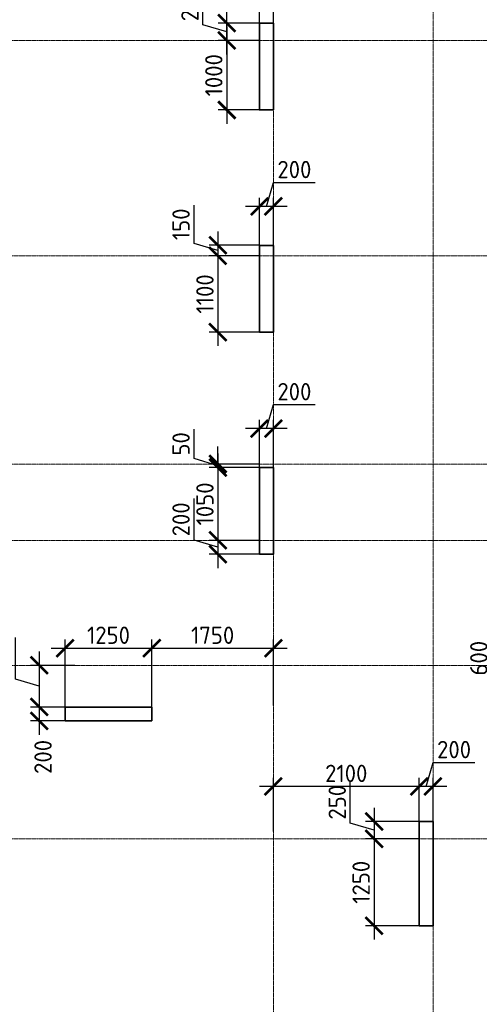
# Model space of a CAD drawing. Header units: millimetres. Extents: x 263826 to 1718326, y -423071 to 70137.
# Tile 43 of 256: x 472288 to 478909, y -310222 to -296040. Entities that reach past the tile are written whole.
import ezdxf

# ---------------------------------------------------------------- set-up
doc = ezdxf.new("R2010")
doc.units = ezdxf.units.MM
doc.linetypes.add('______5', pattern=[1100, 800, -100, 100, -100])
doc.linetypes.add('осевая', pattern=[50.8, 31.75, -6.35, 6.35, -6.35])
doc.layers.add('Колонна_ бетон', color=7, linetype='Continuous', lineweight=50, true_color=0xb4b496)
doc.layers.add('Оси', color=40, linetype='______5', lineweight=18)
doc.layers.add('РАЗМЕРЫ', color=1, linetype='Continuous', lineweight=9)
doc.styles.add('GOST-2.304_Type-B', font='GOST_Common.ttf')
doc.dimstyles.new('СПДС', dxfattribs={"dimscale": 100, "dimtxt": 2.5, "dimasz": 2.5, "dimexe": 1.25, "dimexo": 0, "dimtad": 1, "dimdec": 0, "dimtxsty": 'GOST-2.304_Type-B', "dimblk": 'ARCHTICK', "dimcen": 2.5, "dimdle": 2, "dimadec": 0, "dimazin": 2, "dimtfac": 0.75, "dimtdec": 0, "dimtmove": 1, "dimatfit": 3, "dimfxl": 1, "dimtolj": 1, "dimarcsym": 1})

# ---------------------------------------------------------------- blocks, each defined once
blk = doc.blocks.new('оси2')
at = {"layer": 'Оси', "color": 16, "linetype": 'осевая', "lineweight": 0, "ltscale": 0.5, "transparency": 33554687}
for p, q in [((1015145.5, 5465.4), (1015145.5, -20739.3)), ((1017445.5, 5465.4), (1017445.5, -20739.3)), ((979200, 1707.1), (1032582.1, 1707.1)), ((979200, -1392.9), (1032582.1, -1392.9)), ((979200, -4392.9), (1032582.1, -4392.9)), ((979200, -5492.9), (1032582.1, -5492.9)), ((979200, -7292.9), (1032582.1, -7292.9)), ((979200, -9792.9), (1032582.1, -9792.9))]:
    blk.add_line(p, q, dxfattribs=at)
blk = doc.blocks.new('_ArchTick')
at = {"color": 0, "linetype": 'ByBlock', "const_width": 0.15}
blk.add_lwpolyline([(-0.5, -0.5), (0.5, 0.5)], dxfattribs=at)
blk = doc.blocks.new('*D1138')
at = {"layer": 'DEFPOINTS', "color": 0, "lineweight": 0, "transparency": 16777216}
for p in [(478042, -307084), (478042, -307890, -360), (478242, -307890)]:
    blk.add_point(p, dxfattribs=at)
at = {"layer": 'РАЗМЕРЫ', "color": 0, "lineweight": -2, "transparency": 16777216}
for p, q in [((478142, -307084), (478245, -306740)), ((478245, -306740), (478845, -306740)), ((478042, -307890), (478042, -306959)), ((478242, -307890), (478242, -306959)), ((478442, -307084), (477842, -307084))]:
    blk.add_line(p, q, dxfattribs=at)
at = {"layer": 'РАЗМЕРЫ', "color": 0, "lineweight": -2, "transparency": 16777216, "xscale": 250, "yscale": 250, "zscale": 250, "rotation": 180}
blk.add_blockref('_ArchTick', (478042, -307084), dxfattribs=at)
at = {"layer": 'РАЗМЕРЫ', "color": 0, "lineweight": -2, "transparency": 16777216, "xscale": 250, "yscale": 250, "zscale": 250}
blk.add_blockref('_ArchTick', (478242, -307084), dxfattribs=at)
at = {"layer": 'РАЗМЕРЫ', "color": 0, "lineweight": 0, "transparency": 16777216, "insert": (478545, -306553), "char_height": 250, "attachment_point": 5, "style": 'GOST-2.304_Type-B'}
blk.add_mtext('\\A1;200', dxfattribs=at)
blk = doc.blocks.new('*D1139')
at = {"layer": 'DEFPOINTS', "color": 0, "lineweight": 0, "transparency": 16777216}
for p in [(475942, -307084), (478042, -307580), (475942, -307735)]:
    blk.add_point(p, dxfattribs=at)
at = {"layer": 'РАЗМЕРЫ', "color": 0, "lineweight": -2, "transparency": 16777216}
for p, q in [((475942, -307735), (475942, -306959)), ((478042, -307580), (478042, -306959)), ((478242, -307084), (475742, -307084))]:
    blk.add_line(p, q, dxfattribs=at)
at = {"layer": 'РАЗМЕРЫ', "color": 0, "lineweight": -2, "transparency": 16777216, "xscale": 250, "yscale": 250, "zscale": 250, "rotation": 180}
blk.add_blockref('_ArchTick', (475942, -307084), dxfattribs=at)
at = {"layer": 'РАЗМЕРЫ', "color": 0, "lineweight": -2, "transparency": 16777216, "xscale": 250, "yscale": 250, "zscale": 250}
blk.add_blockref('_ArchTick', (478042, -307084), dxfattribs=at)
at = {"layer": 'РАЗМЕРЫ', "color": 0, "lineweight": 0, "transparency": 16777216, "insert": (476992, -306896), "char_height": 250, "attachment_point": 5, "style": 'GOST-2.304_Type-B'}
blk.add_mtext('\\A1;2100', dxfattribs=at)
blk = doc.blocks.new('*D1140')
at = {"layer": 'DEFPOINTS', "color": 0, "lineweight": 0, "transparency": 16777216}
for p in [(478142, -307590, -200), (477393, -307840), (478042, -307840, -560)]:
    blk.add_point(p, dxfattribs=at)
at = {"layer": 'РАЗМЕРЫ', "color": 0, "lineweight": -2, "transparency": 16777216}
for p, q in [((477049, -307612), (477049, -307012)), ((477393, -307390), (477393, -308040)), ((477393, -307715), (477049, -307612)), ((478142, -307590), (477268, -307590)), ((478042, -307840), (477268, -307840))]:
    blk.add_line(p, q, dxfattribs=at)
at = {"layer": 'РАЗМЕРЫ', "color": 0, "lineweight": -2, "transparency": 16777216, "xscale": 250, "yscale": 250, "zscale": 250}
for p, rotation in [((477393, -307590), 90), ((477393, -307840), 270)]:
    blk.add_blockref('_ArchTick', p, dxfattribs=dict(at, rotation=rotation))
at = {"layer": 'РАЗМЕРЫ', "color": 0, "lineweight": 0, "transparency": 16777216, "insert": (476862, -307312), "char_height": 250, "attachment_point": 5, "rotation": 90, "style": 'GOST-2.304_Type-B'}
blk.add_mtext('\\A1;250', dxfattribs=at)
blk = doc.blocks.new('*D1141')
at = {"layer": 'DEFPOINTS', "color": 0, "lineweight": 0, "transparency": 16777216}
for p in [(478042, -307840, -560), (477393, -309090), (478042, -309090, -200)]:
    blk.add_point(p, dxfattribs=at)
at = {"layer": 'РАЗМЕРЫ', "color": 0, "lineweight": -2, "transparency": 16777216}
for p, q in [((477393, -307640), (477393, -309290)), ((478042, -307840), (477268, -307840)), ((478042, -309090), (477268, -309090))]:
    blk.add_line(p, q, dxfattribs=at)
at = {"layer": 'РАЗМЕРЫ', "color": 0, "lineweight": -2, "transparency": 16777216, "xscale": 250, "yscale": 250, "zscale": 250}
for p, rotation in [((477393, -307840), 90), ((477393, -309090), 270)]:
    blk.add_blockref('_ArchTick', p, dxfattribs=dict(at, rotation=rotation))
at = {"layer": 'РАЗМЕРЫ', "color": 0, "lineweight": 0, "transparency": 16777216, "insert": (477206, -308465), "char_height": 250, "attachment_point": 5, "rotation": 90, "style": 'GOST-2.304_Type-B'}
blk.add_mtext('\\A1;1250', dxfattribs=at)
blk = doc.blocks.new('*D1167')
at = {"layer": 'DEFPOINTS', "color": 0, "lineweight": 0, "transparency": 16777216}
for p in [(475742, -298729), (475742, -299340), (475942, -299340)]:
    blk.add_point(p, dxfattribs=at)
at = {"layer": 'РАЗМЕРЫ', "color": 0, "lineweight": -2, "transparency": 16777216}
for p, q in [((475842, -298729), (475945, -298385)), ((475945, -298385), (476545, -298385)), ((475742, -299340), (475742, -298604)), ((475942, -299340), (475942, -298604)), ((476142, -298729), (475542, -298729))]:
    blk.add_line(p, q, dxfattribs=at)
at = {"layer": 'РАЗМЕРЫ', "color": 0, "lineweight": -2, "transparency": 16777216, "xscale": 250, "yscale": 250, "zscale": 250, "rotation": 180}
blk.add_blockref('_ArchTick', (475742, -298729), dxfattribs=at)
at = {"layer": 'РАЗМЕРЫ', "color": 0, "lineweight": -2, "transparency": 16777216, "xscale": 250, "yscale": 250, "zscale": 250}
blk.add_blockref('_ArchTick', (475942, -298729), dxfattribs=at)
at = {"layer": 'РАЗМЕРЫ', "color": 0, "lineweight": 0, "transparency": 16777216, "insert": (476245, -298198), "char_height": 250, "attachment_point": 5, "style": 'GOST-2.304_Type-B'}
blk.add_mtext('\\A1;200', dxfattribs=at)
blk = doc.blocks.new('*D1055')
at = {"layer": 'DEFPOINTS', "color": 0, "lineweight": 0, "transparency": 16777216}
for p in [(475742, -299290, -200), (475143, -299440), (475742, -299440, -560)]:
    blk.add_point(p, dxfattribs=at)
at = {"layer": 'РАЗМЕРЫ', "color": 0, "lineweight": -2, "transparency": 16777216}
for p, q in [((474799, -299262), (474799, -298712)), ((475143, -299090), (475143, -299640)), ((475143, -299365), (474799, -299262)), ((475742, -299290), (475018, -299290)), ((475742, -299440), (475018, -299440))]:
    blk.add_line(p, q, dxfattribs=at)
at = {"layer": 'РАЗМЕРЫ', "color": 0, "lineweight": -2, "transparency": 16777216, "xscale": 250, "yscale": 250, "zscale": 250}
for p, rotation in [((475143, -299290), 90), ((475143, -299440), 270)]:
    blk.add_blockref('_ArchTick', p, dxfattribs=dict(at, rotation=rotation))
at = {"layer": 'РАЗМЕРЫ', "color": 0, "lineweight": 0, "transparency": 16777216, "insert": (474612, -298987), "char_height": 250, "attachment_point": 5, "rotation": 90, "style": 'GOST-2.304_Type-B'}
blk.add_mtext('\\A1;150', dxfattribs=at)
blk = doc.blocks.new('*D1056')
at = {"layer": 'DEFPOINTS', "color": 0, "lineweight": 0, "transparency": 16777216}
for p in [(475742, -299440, -560), (475143, -300540), (475742, -300540, -200)]:
    blk.add_point(p, dxfattribs=at)
at = {"layer": 'РАЗМЕРЫ', "color": 0, "lineweight": -2, "transparency": 16777216}
for p, q in [((475143, -299240), (475143, -300740)), ((475742, -299440), (475018, -299440)), ((475742, -300540), (475018, -300540))]:
    blk.add_line(p, q, dxfattribs=at)
at = {"layer": 'РАЗМЕРЫ', "color": 0, "lineweight": -2, "transparency": 16777216, "xscale": 250, "yscale": 250, "zscale": 250}
for p, rotation in [((475143, -299440), 90), ((475143, -300540), 270)]:
    blk.add_blockref('_ArchTick', p, dxfattribs=dict(at, rotation=rotation))
at = {"layer": 'РАЗМЕРЫ', "color": 0, "lineweight": 0, "transparency": 16777216, "insert": (474956, -299990), "char_height": 250, "attachment_point": 5, "rotation": 90, "style": 'GOST-2.304_Type-B'}
blk.add_mtext('\\A1;1100', dxfattribs=at)
blk = doc.blocks.new('*D1060')
at = {"layer": 'DEFPOINTS', "color": 0, "lineweight": 0, "transparency": 16777216}
for p in [(475742, -301929), (475742, -302540), (475942, -302540)]:
    blk.add_point(p, dxfattribs=at)
at = {"layer": 'РАЗМЕРЫ', "color": 0, "lineweight": -2, "transparency": 16777216}
for p, q in [((475842, -301929), (475945, -301585)), ((475945, -301585), (476545, -301585)), ((476142, -301929), (475542, -301929)), ((475742, -302540), (475742, -301804)), ((475942, -302540), (475942, -301804))]:
    blk.add_line(p, q, dxfattribs=at)
at = {"layer": 'РАЗМЕРЫ', "color": 0, "lineweight": -2, "transparency": 16777216, "xscale": 250, "yscale": 250, "zscale": 250, "rotation": 180}
blk.add_blockref('_ArchTick', (475742, -301929), dxfattribs=at)
at = {"layer": 'РАЗМЕРЫ', "color": 0, "lineweight": -2, "transparency": 16777216, "xscale": 250, "yscale": 250, "zscale": 250}
blk.add_blockref('_ArchTick', (475942, -301929), dxfattribs=at)
at = {"layer": 'РАЗМЕРЫ', "color": 0, "lineweight": 0, "transparency": 16777216, "insert": (476245, -301398), "char_height": 250, "attachment_point": 5, "style": 'GOST-2.304_Type-B'}
blk.add_mtext('\\A1;200', dxfattribs=at)
blk = doc.blocks.new('*D1061')
at = {"layer": 'DEFPOINTS', "color": 0, "lineweight": 0, "transparency": 16777216}
for p in [(475143, -302490), (475742, -302440, -560), (475742, -302490, -200)]:
    blk.add_point(p, dxfattribs=at)
at = {"layer": 'РАЗМЕРЫ', "color": 0, "lineweight": -2, "transparency": 16777216}
for p, q in [((474799, -302362), (474799, -301937)), ((475143, -302440), (475143, -302190)), ((475143, -302465), (474799, -302362)), ((475742, -302440), (475018, -302440)), ((475742, -302490), (475018, -302490)), ((475143, -302440), (475143, -302490)), ((475143, -302490), (475143, -302740))]:
    blk.add_line(p, q, dxfattribs=at)
at = {"layer": 'РАЗМЕРЫ', "color": 0, "lineweight": -2, "transparency": 16777216, "xscale": 250, "yscale": 250, "zscale": 250}
for p, rotation in [((475143, -302440), 270), ((475143, -302490), 90)]:
    blk.add_blockref('_ArchTick', p, dxfattribs=dict(at, rotation=rotation))
at = {"layer": 'РАЗМЕРЫ', "color": 0, "lineweight": 0, "transparency": 16777216, "insert": (474612, -302150), "char_height": 250, "attachment_point": 5, "rotation": 90, "style": 'GOST-2.304_Type-B'}
blk.add_mtext('\\A1;50', dxfattribs=at)
blk = doc.blocks.new('*D1062')
at = {"layer": 'DEFPOINTS', "color": 0, "lineweight": 0, "transparency": 16777216}
for p in [(475742, -302490, -200), (475143, -303540), (475742, -303540, -560)]:
    blk.add_point(p, dxfattribs=at)
at = {"layer": 'РАЗМЕРЫ', "color": 0, "lineweight": -2, "transparency": 16777216}
for p, q in [((475143, -302290), (475143, -303740)), ((475742, -302490), (475018, -302490)), ((475742, -303540), (475018, -303540))]:
    blk.add_line(p, q, dxfattribs=at)
at = {"layer": 'РАЗМЕРЫ', "color": 0, "lineweight": -2, "transparency": 16777216, "xscale": 250, "yscale": 250, "zscale": 250}
for p, rotation in [((475143, -302490), 90), ((475143, -303540), 270)]:
    blk.add_blockref('_ArchTick', p, dxfattribs=dict(at, rotation=rotation))
at = {"layer": 'РАЗМЕРЫ', "color": 0, "lineweight": 0, "transparency": 16777216, "insert": (474956, -303015), "char_height": 250, "attachment_point": 5, "rotation": 90, "style": 'GOST-2.304_Type-B'}
blk.add_mtext('\\A1;1050', dxfattribs=at)
blk = doc.blocks.new('*D1063')
at = {"layer": 'DEFPOINTS', "color": 0, "lineweight": 0, "transparency": 16777216}
for p in [(475742, -303540, -560), (475143, -303740), (475742, -303740, -200)]:
    blk.add_point(p, dxfattribs=at)
at = {"layer": 'РАЗМЕРЫ', "color": 0, "lineweight": -2, "transparency": 16777216}
for p, q in [((474799, -303537), (474799, -302937)), ((475143, -303340), (475143, -303940)), ((475143, -303640), (474799, -303537)), ((475742, -303540), (475018, -303540)), ((475742, -303740), (475018, -303740))]:
    blk.add_line(p, q, dxfattribs=at)
at = {"layer": 'РАЗМЕРЫ', "color": 0, "lineweight": -2, "transparency": 16777216, "xscale": 250, "yscale": 250, "zscale": 250}
for p, rotation in [((475143, -303540), 90), ((475143, -303740), 270)]:
    blk.add_blockref('_ArchTick', p, dxfattribs=dict(at, rotation=rotation))
at = {"layer": 'РАЗМЕРЫ', "color": 0, "lineweight": 0, "transparency": 16777216, "insert": (474612, -303237), "char_height": 250, "attachment_point": 5, "rotation": 90, "style": 'GOST-2.304_Type-B'}
blk.add_mtext('\\A1;200', dxfattribs=at)
blk = doc.blocks.new('*D1077')
at = {"layer": 'DEFPOINTS', "color": 0, "lineweight": 0, "transparency": 16777216}
for p in [(479633, -305340, -560), (479432, -305940), (479800, -305940, -200)]:
    blk.add_point(p, dxfattribs=at)
at = {"layer": 'РАЗМЕРЫ', "color": 0, "lineweight": -2, "transparency": 16777216}
for p, q in [((479088, -305537), (479088, -304937)), ((479432, -305140), (479432, -306140)), ((479633, -305340), (479307, -305340)), ((479432, -305640), (479088, -305537)), ((479800, -305940), (479307, -305940))]:
    blk.add_line(p, q, dxfattribs=at)
at = {"layer": 'РАЗМЕРЫ', "color": 0, "lineweight": -2, "transparency": 16777216, "xscale": 250, "yscale": 250, "zscale": 250}
for p, rotation in [((479432, -305340), 90), ((479432, -305940), 270)]:
    blk.add_blockref('_ArchTick', p, dxfattribs=dict(at, rotation=rotation))
at = {"layer": 'РАЗМЕРЫ', "color": 0, "lineweight": 0, "transparency": 16777216, "insert": (478901, -305237), "char_height": 250, "attachment_point": 5, "rotation": 90, "style": 'GOST-2.304_Type-B'}
blk.add_mtext('\\A1;600', dxfattribs=at)
blk = doc.blocks.new('*D1079')
at = {"layer": 'DEFPOINTS', "color": 0, "lineweight": 0, "transparency": 16777216}
for p in [(474192, -305093), (472942, -306090), (474192, -306090)]:
    blk.add_point(p, dxfattribs=at)
at = {"layer": 'РАЗМЕРЫ', "color": 0, "lineweight": -2, "transparency": 16777216}
for p, q in [((472942, -306090), (472942, -304968)), ((474192, -306090), (474192, -304968)), ((472742, -305093), (474392, -305093))]:
    blk.add_line(p, q, dxfattribs=at)
at = {"layer": 'РАЗМЕРЫ', "color": 0, "lineweight": -2, "transparency": 16777216, "xscale": 250, "yscale": 250, "zscale": 250, "rotation": 180}
blk.add_blockref('_ArchTick', (472942, -305093), dxfattribs=at)
at = {"layer": 'РАЗМЕРЫ', "color": 0, "lineweight": -2, "transparency": 16777216, "xscale": 250, "yscale": 250, "zscale": 250}
blk.add_blockref('_ArchTick', (474192, -305093), dxfattribs=at)
at = {"layer": 'РАЗМЕРЫ', "color": 0, "lineweight": 0, "transparency": 16777216, "insert": (473567, -304906), "char_height": 250, "attachment_point": 5, "style": 'GOST-2.304_Type-B'}
blk.add_mtext('\\A1;1250', dxfattribs=at)
blk = doc.blocks.new('*D1080')
at = {"layer": 'DEFPOINTS', "color": 0, "lineweight": 0, "transparency": 16777216}
for p in [(475942, -305093), (474192, -305919), (475942, -305919)]:
    blk.add_point(p, dxfattribs=at)
at = {"layer": 'РАЗМЕРЫ', "color": 0, "lineweight": -2, "transparency": 16777216}
for p, q in [((474192, -305919), (474192, -304968)), ((475942, -305919), (475942, -304968)), ((473992, -305093), (476142, -305093))]:
    blk.add_line(p, q, dxfattribs=at)
at = {"layer": 'РАЗМЕРЫ', "color": 0, "lineweight": -2, "transparency": 16777216, "xscale": 250, "yscale": 250, "zscale": 250, "rotation": 180}
blk.add_blockref('_ArchTick', (474192, -305093), dxfattribs=at)
at = {"layer": 'РАЗМЕРЫ', "color": 0, "lineweight": -2, "transparency": 16777216, "xscale": 250, "yscale": 250, "zscale": 250}
blk.add_blockref('_ArchTick', (475942, -305093), dxfattribs=at)
at = {"layer": 'РАЗМЕРЫ', "color": 0, "lineweight": 0, "transparency": 16777216, "insert": (475067, -304906), "char_height": 250, "attachment_point": 5, "style": 'GOST-2.304_Type-B'}
blk.add_mtext('\\A1;1750', dxfattribs=at)
blk = doc.blocks.new('*D1081')
at = {"layer": 'DEFPOINTS', "color": 0, "lineweight": 0, "transparency": 16777216}
for p in [(473082, -305340, -560), (472569, -305940), (473124, -305940, -200)]:
    blk.add_point(p, dxfattribs=at)
at = {"layer": 'РАЗМЕРЫ', "color": 0, "lineweight": -2, "transparency": 16777216}
for p, q in [((472225, -305537), (472225, -304937)), ((472569, -305140), (472569, -306140)), ((473082, -305340), (472444, -305340)), ((472569, -305640), (472225, -305537)), ((473124, -305940), (472444, -305940))]:
    blk.add_line(p, q, dxfattribs=at)
at = {"layer": 'РАЗМЕРЫ', "color": 0, "lineweight": -2, "transparency": 16777216, "xscale": 250, "yscale": 250, "zscale": 250}
for p, rotation in [((472569, -305340), 90), ((472569, -305940), 270)]:
    blk.add_blockref('_ArchTick', p, dxfattribs=dict(at, rotation=rotation))
at = {"layer": 'РАЗМЕРЫ', "color": 0, "lineweight": 0, "transparency": 16777216, "insert": (472037, -305237), "char_height": 250, "attachment_point": 5, "rotation": 90, "style": 'GOST-2.304_Type-B'}
blk.add_mtext('\\A1;600', dxfattribs=at)
blk = doc.blocks.new('*D1082')
at = {"layer": 'DEFPOINTS', "color": 0, "lineweight": 0, "transparency": 16777216}
for p in [(473124, -305940, -200), (472569, -306140), (473059, -306140, -200)]:
    blk.add_point(p, dxfattribs=at)
at = {"layer": 'РАЗМЕРЫ', "color": 0, "lineweight": -2, "transparency": 16777216}
for p, q in [((472569, -305740), (472569, -306340)), ((473124, -305940), (472444, -305940)), ((473059, -306140), (472444, -306140))]:
    blk.add_line(p, q, dxfattribs=at)
at = {"layer": 'РАЗМЕРЫ', "color": 0, "lineweight": -2, "transparency": 16777216, "xscale": 250, "yscale": 250, "zscale": 250}
for p, rotation in [((472569, -305940), 90), ((472569, -306140), 270)]:
    blk.add_blockref('_ArchTick', p, dxfattribs=dict(at, rotation=rotation))
at = {"layer": 'РАЗМЕРЫ', "color": 0, "lineweight": 0, "transparency": 16777216, "insert": (472624, -306659), "char_height": 250, "attachment_point": 5, "rotation": 90, "style": 'GOST-2.304_Type-B'}
blk.add_mtext('\\A1;200', dxfattribs=at)
blk = doc.blocks.new('*D1303')
at = {"layer": 'DEFPOINTS', "color": 0, "transparency": 16777216}
for p in [(475271, -296090), (475794, -296090, -560), (475742, -296340, -560)]:
    blk.add_point(p, dxfattribs=at)
at = {"layer": 'РАЗМЕРЫ', "color": 0, "lineweight": -2, "transparency": 16777216}
for p, q in [((474928, -296112), (474928, -295512)), ((475271, -296540), (475271, -295890)), ((475271, -296215), (474928, -296112)), ((475794, -296090), (475146, -296090)), ((475742, -296340), (475146, -296340))]:
    blk.add_line(p, q, dxfattribs=at)
at = {"layer": 'РАЗМЕРЫ', "color": 0, "lineweight": -2, "transparency": 16777216, "xscale": 250, "yscale": 250, "zscale": 250}
for p, rotation in [((475271, -296090), 90), ((475271, -296340), 270)]:
    blk.add_blockref('_ArchTick', p, dxfattribs=dict(at, rotation=rotation))
at = {"layer": 'РАЗМЕРЫ', "color": 0, "lineweight": 0, "transparency": 16777216, "insert": (474740, -295812), "char_height": 250, "attachment_point": 5, "rotation": 90, "style": 'GOST-2.304_Type-B'}
blk.add_mtext('\\A1;250', dxfattribs=at)
blk = doc.blocks.new('*D1304')
at = {"layer": 'DEFPOINTS', "color": 0, "transparency": 16777216}
for p in [(475742, -296340, -560), (475271, -297340), (475805, -297340, -560)]:
    blk.add_point(p, dxfattribs=at)
at = {"layer": 'РАЗМЕРЫ', "color": 0, "lineweight": -2, "transparency": 16777216}
for p, q in [((475271, -296140), (475271, -297540)), ((475742, -296340), (475146, -296340)), ((475805, -297340), (475146, -297340))]:
    blk.add_line(p, q, dxfattribs=at)
at = {"layer": 'РАЗМЕРЫ', "color": 0, "lineweight": -2, "transparency": 16777216, "xscale": 250, "yscale": 250, "zscale": 250}
for p, rotation in [((475271, -296340), 90), ((475271, -297340), 270)]:
    blk.add_blockref('_ArchTick', p, dxfattribs=dict(at, rotation=rotation))
at = {"layer": 'РАЗМЕРЫ', "color": 0, "lineweight": 0, "transparency": 16777216, "insert": (475084, -296840), "char_height": 250, "attachment_point": 5, "rotation": 90, "style": 'GOST-2.304_Type-B'}
blk.add_mtext('\\A1;1000', dxfattribs=at)
blk = doc.blocks.new('*D1305')
at = {"layer": 'DEFPOINTS', "color": 0, "transparency": 16777216}
for p in [(475742, -295737), (475742, -296090, -560), (475942, -296090, -560)]:
    blk.add_point(p, dxfattribs=at)
at = {"layer": 'РАЗМЕРЫ', "color": 0, "lineweight": -2, "transparency": 16777216}
for p, q in [((475842, -295737), (475945, -295393)), ((475945, -295393), (476545, -295393)), ((475742, -296090), (475742, -295612)), ((475942, -296090), (475942, -295612)), ((476142, -295737), (475542, -295737))]:
    blk.add_line(p, q, dxfattribs=at)
at = {"layer": 'РАЗМЕРЫ', "color": 0, "lineweight": -2, "transparency": 16777216, "xscale": 250, "yscale": 250, "zscale": 250, "rotation": 180}
blk.add_blockref('_ArchTick', (475742, -295737), dxfattribs=at)
at = {"layer": 'РАЗМЕРЫ', "color": 0, "lineweight": -2, "transparency": 16777216, "xscale": 250, "yscale": 250, "zscale": 250}
blk.add_blockref('_ArchTick', (475942, -295737), dxfattribs=at)
at = {"layer": 'РАЗМЕРЫ', "color": 0, "lineweight": 0, "transparency": 16777216, "insert": (476245, -295205), "char_height": 250, "attachment_point": 5, "style": 'GOST-2.304_Type-B'}
blk.add_mtext('\\A1;200', dxfattribs=at)

msp = doc.modelspace()

# ---------------------------------------------------------------- linework, layer by layer
at = {"layer": 'Колонна_ бетон', "color": 180, "linetype": 'Continuous', "lineweight": 35, "transparency": 33554687}
for p, q in [((475941.88027, -299290.31218, -200), (475741.88027, -299290.31218, -200)), ((475741.88027, -300540.31215, -200), (475741.88027, -299290.31218, -200)), ((475941.88027, -299290.31218, -200), (475941.88027, -300540.31215, -200)), ((475741.88027, -300540.31215, -200), (475941.88027, -300540.31215, -200)), ((475941.88027, -302490.31225, -200), (475741.88027, -302490.31225, -200)), ((475741.88027, -303740.31222, -200), (475741.88027, -302490.31225, -200)), ((475941.88027, -302490.31225, -200), (475941.88027, -303740.31222, -200)), ((475941.88027, -303740.31222, -200), (475741.88027, -303740.31222, -200)), ((472941.52167, -305940.31222, -200), (472941.52167, -306140.31222, -200)), ((472941.52167, -305940.31222, -200), (474191.52164, -305940.31222, -200)), ((474191.52164, -305940.31222, -200), (474191.52164, -306140.31222, -200)), ((472941.52167, -306140.31222, -200), (474191.52164, -306140.31222, -200)), ((478041.88027, -307590.31228, -200), (478241.88027, -307590.31228, -200)), ((478041.88027, -309090.31225, -200), (478041.88027, -307590.31228, -200)), ((478241.88027, -309090.31225, -200), (478241.88027, -307590.31228, -200)), ((478241.88027, -309090.31225, -200), (478041.88027, -309090.31225, -200))]:
    msp.add_line(p, q, dxfattribs=at)
at = {"layer": 'Колонна_ бетон', "color": 180, "linetype": 'Continuous', "lineweight": 35, "transparency": 33554687, "elevation": -559.99999}
msp.add_lwpolyline([(475741.9913, -296090.31256), (475941.98582, -296090.31256), (475941.98582, -297340.31252), (475741.9913, -297340.31252)], close=True, dxfattribs=at)

# ---------------------------------------------------------------- block references
at = {"layer": 'РАЗМЕРЫ'}
msp.add_blockref('оси2', (-539203.53067, -298047.43065, -559.99999), dxfattribs=at)

# ---------------------------------------------------------------- dimensions: what is measured, and where the dimension line sits
at = {"layer": 'РАЗМЕРЫ', "color": 146, "lineweight": 0}
dim = msp.add_linear_dim(base=(475741.9913, -295736.58254), p1=(475941.98582, -296090.31256, -559.99999), p2=(475741.9913, -296090.31256, -559.99999), dimstyle='СПДС', dxfattribs=at)
dim.commit()
dim.dimension.update_dxf_attribs({"geometry": '*D1305', "text_midpoint": (476007.61356, -295205.33254)})
for base, p2, picture, middle in [((475271.40859, -296090.31256), (475794.18263, -296090.31256, -559.99999), '*D1303', (474740.15859, -296049.68739)), ((475271.40859, -297340.31252), (475804.85254, -297340.31252, -559.99999), '*D1304', (475083.90859, -296840.31237))]:
    dim = msp.add_linear_dim(base=base, p1=(475741.9913, -296340.31222, -559.99999), p2=p2, angle=90, dimstyle='СПДС', dxfattribs=at)
    dim.commit()
    dim.dimension.update_dxf_attribs({"geometry": picture, "text_midpoint": middle})
at = {"layer": 'РАЗМЕРЫ', "color": 146, "lineweight": 0, "true_color": 0x006272}
for base, p1, p2, picture, middle in [((475742.03041, -298728.99093), (475941.88264, -299340.31325), (475742.03041, -299340.31325), '*D1167', (476007.58153, -298197.74093)), ((475742.17818, -301928.99093), (475942.03041, -302540.31325), (475742.17818, -302540.31325), '*D1060', (476007.72929, -301397.74093)), ((474191.6703, -305093.4236), (472941.6703, -306090.30715), (474191.6703, -306090.30715), '*D1079', (473566.6703, -304905.9236)), ((475941.88264, -305093.4236), (474191.6703, -305919.49093), (475941.88264, -305919.49093), '*D1080', (475066.77647, -304905.9236)), ((478042.03041, -307083.99093), (478241.88264, -307890.31287), (478042.03041, -307890.31287, -360), '*D1138', (478307.58153, -306552.74093)), ((475941.88264, -307083.99093), (478042.03041, -307580.49093), (475941.88264, -307734.99093), '*D1139', (476991.95653, -306896.49093))]:
    dim = msp.add_linear_dim(base=base, p1=p1, p2=p2, dimstyle='СПДС', override={"dimtofl": 0}, dxfattribs=at)
    dim.commit()
    dim.dimension.update_dxf_attribs({"geometry": picture, "text_midpoint": middle})
for base, p1, p2, picture, middle in [((475143.10072, -299440.31222), (475742.03041, -299290.31218, -200), (475742.03041, -299440.31222, -559.99999), '*D1055', (474611.85072, -299199.6872)), ((475143.10072, -300540.31215), (475742.03041, -299440.31222, -559.99999), (475742.03041, -300540.31215, -200), '*D1056', (474955.60072, -299990.31218)), ((475143.24849, -302490.31225), (475742.17818, -302440.31222, -559.99999), (475742.03041, -302490.31225, -200), '*D1061', (474611.99849, -302299.68723)), ((475143.24849, -303540.31222), (475741.88027, -302490.31225, -200), (475742.03041, -303540.31222, -559.99999), '*D1062', (474955.74849, -303015.31223)), ((475143.24849, -303740.31222), (475742.03041, -303540.31222, -559.99999), (475741.88027, -303740.31222, -200), '*D1063', (474611.99849, -303474.68722)), ((472568.60072, -305940.31222), (473082.10072, -305340.31222, -559.99999), (473124.04574, -305940.31222, -200), '*D1081', (472037.35072, -305474.68722)), ((479432.10072, -305940.31222), (479632.85072, -305340.31222, -559.99999), (479799.97573, -305940.31222, -200), '*D1077', (478900.85072, -305474.68722)), ((477393.10072, -307840.31222), (478141.88027, -307590.31228, -200), (478042.03041, -307840.31222, -559.99999), '*D1140', (476861.85072, -307549.68725)), ((477393.10072, -309090.31225), (478042.03041, -307840.31222, -559.99999), (478042.03041, -309090.31225, -200), '*D1141', (477205.60072, -308465.31223))]:
    dim = msp.add_linear_dim(base=base, p1=p1, p2=p2, angle=90, dimstyle='СПДС', override={"dimtofl": 0}, dxfattribs=at)
    dim.commit()
    dim.dimension.update_dxf_attribs({"geometry": picture, "text_midpoint": middle})
dim = msp.add_linear_dim(base=(472568.60072, -306140.31222), p1=(473124.04574, -305940.31222, -200), p2=(473059.04027, -306140.31222, -200), angle=90, dimstyle='СПДС', override={"dimtofl": 0}, dxfattribs=at)
dim.commit()
dim.dimension.update_dxf_attribs({"geometry": '*D1082', "text_midpoint": (472811.60072, -306659.49093), "dimtype": 160})

doc.saveas('drawing.dxf')
